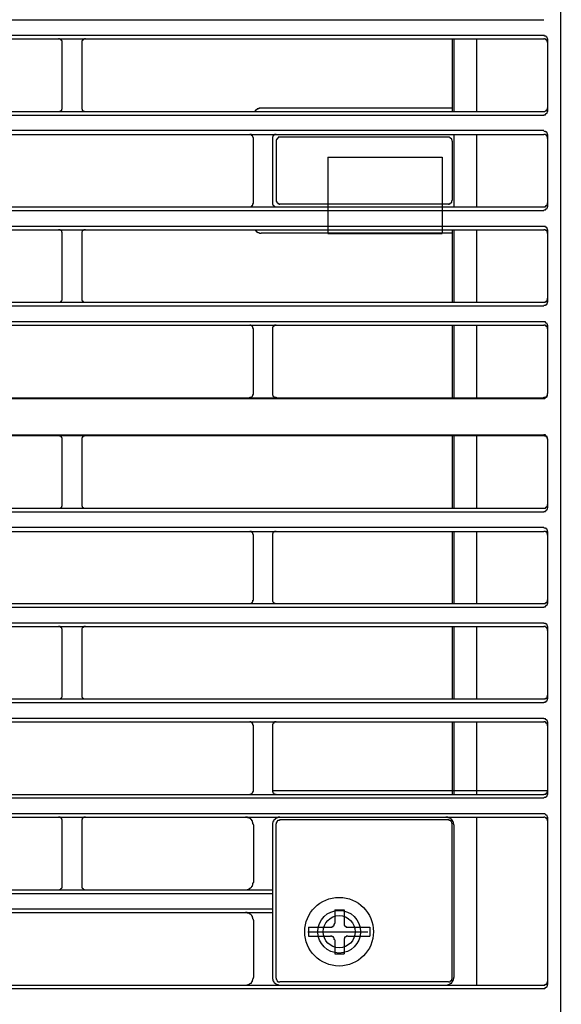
# Model space of a CAD drawing. Header units: millimetres. Extents: x 39871 to 53385, y 51832 to 57813.
# Tile 25 of 88: x 48640 to 48669, y 52397 to 52449. Entities that reach past the tile are written whole.
import ezdxf
from ezdxf import colors
from ezdxf.entities.mleader import LeaderData, LeaderLine
from ezdxf.math import Vec2, Vec3

# ---------------------------------------------------------------- set-up
doc = ezdxf.new("R2010")
doc.units = ezdxf.units.MM
doc.layers.add('AQUAREA', color=7, linetype='Continuous')
doc.layers.add('IS_KAN_OPIS', color=7, linetype='Continuous', lineweight=30)
doc.styles.add('ARIAL', font='ARIALN.TTF')

# ---------------------------------------------------------------- blocks, each defined once
blk = doc.blocks.new('SPLIT')
at = {"layer": 'AQUAREA'}
for points in [[(24879.86, -989.12), (24879.86, -1542.75)], [(24308.59, -1405.34), (24877.69, -1405.34)], [(24308.59, -1407.3), (24877.69, -1407.3)], [(24308.59, -1407.79), (24877.69, -1407.79)], [(24815.11, -1408.28), (24815.11, -1408.28), (24815.11, -1408.21), (24815.11, -1408.14), (24815.11, -1408.07), (24815.04, -1408.07), (24815.04, -1408), (24814.97, -1408), (24814.97, -1407.93), (24814.9, -1407.93), (24814.9, -1407.86), (24814.83, -1407.86), (24814.76, -1407.86), (24814.76, -1407.79), (24814.69, -1407.79), (24814.62, -1407.79)], [(24815.11, -1416.75), (24815.11, -1408.28)], [(24818.12, -1407.79), (24818.12, -1407.79), (24818.05, -1407.79), (24817.98, -1407.79), (24817.98, -1407.86), (24817.91, -1407.86), (24817.84, -1407.86), (24817.84, -1407.93), (24817.77, -1407.93), (24817.77, -1408), (24817.7, -1408), (24817.7, -1408.07), (24817.63, -1408.07), (24817.63, -1408.14), (24817.63, -1408.21), (24817.63, -1408.28)], [(24817.63, -1408.28), (24817.63, -1416.75)], [(24865.79, -1407.79), (24865.79, -1417.24)], [(24866, -1407.79), (24866, -1417.24)], [(24868.94, -1407.79), (24868.94, -1417.24)], [(24878.18, -1407.86), (24878.18, -1407.86), (24878.18, -1407.79), (24878.18, -1407.72), (24878.11, -1407.72), (24878.11, -1407.65), (24878.11, -1407.58), (24878.04, -1407.58), (24878.04, -1407.51), (24877.97, -1407.51), (24877.97, -1407.44), (24877.9, -1407.44), (24877.83, -1407.44), (24877.76, -1407.44), (24877.76, -1407.37), (24877.69, -1407.37)], [(24878.18, -1408.28), (24878.18, -1408.28), (24878.18, -1408.21), (24878.18, -1408.14), (24878.11, -1408.14), (24878.11, -1408.07), (24878.11, -1408), (24878.04, -1408), (24878.04, -1407.93), (24877.97, -1407.93), (24877.97, -1407.86), (24877.9, -1407.86), (24877.83, -1407.86), (24877.76, -1407.86), (24877.76, -1407.79), (24877.69, -1407.79)], [(24878.18, -1407.79), (24878.18, -1417.24)], [(24878.18, -1407.86), (24878.18, -1417.17)], [(24308.59, -1417.24), (24877.69, -1417.24)], [(24814.62, -1417.24), (24814.62, -1417.24), (24814.69, -1417.24), (24814.76, -1417.24), (24814.83, -1417.24), (24814.83, -1417.17), (24814.9, -1417.17), (24814.97, -1417.1), (24815.04, -1417.1), (24815.04, -1417.03), (24815.04, -1416.96), (24815.11, -1416.96), (24815.11, -1416.89), (24815.11, -1416.82), (24815.11, -1416.75)], [(24817.63, -1416.75), (24817.63, -1416.75), (24817.63, -1416.82), (24817.63, -1416.89), (24817.63, -1416.96), (24817.7, -1416.96), (24817.7, -1417.03), (24817.7, -1417.1), (24817.77, -1417.1), (24817.77, -1417.17), (24817.84, -1417.17), (24817.91, -1417.17), (24817.91, -1417.24), (24817.98, -1417.24), (24818.05, -1417.24), (24818.12, -1417.24)], [(24840.94, -1416.82), (24840.94, -1416.82), (24840.87, -1416.82), (24840.8, -1416.82), (24840.73, -1416.82), (24840.66, -1416.82), (24840.66, -1416.89), (24840.59, -1416.89), (24840.52, -1416.89), (24840.45, -1416.89), (24840.45, -1416.96), (24840.38, -1416.96), (24840.38, -1417.03), (24840.31, -1417.03), (24840.24, -1417.03), (24840.24, -1417.1), (24840.17, -1417.1), (24840.17, -1417.17), (24840.1, -1417.24)], [(24865.79, -1416.82), (24840.94, -1416.82)], [(24877.69, -1417.24), (24877.69, -1417.24), (24877.76, -1417.24), (24877.83, -1417.24), (24877.9, -1417.17), (24877.97, -1417.17), (24877.97, -1417.1), (24878.04, -1417.1), (24878.04, -1417.03), (24878.11, -1417.03), (24878.11, -1416.96), (24878.18, -1416.89), (24878.18, -1416.82), (24878.18, -1416.75)], [(24877.69, -1417.66), (24877.69, -1417.66), (24877.76, -1417.66), (24877.83, -1417.66), (24877.9, -1417.66), (24877.9, -1417.59), (24877.97, -1417.59), (24877.97, -1417.52), (24878.04, -1417.52), (24878.04, -1417.45), (24878.11, -1417.45), (24878.11, -1417.38), (24878.18, -1417.31), (24878.18, -1417.24), (24878.18, -1417.17)], [(24308.59, -1417.73), (24877.69, -1417.73)], [(24308.59, -1419.69), (24877.69, -1419.69)], [(24878.18, -1420.32), (24878.18, -1420.25), (24878.18, -1420.18), (24878.18, -1420.11), (24878.11, -1420.11), (24878.11, -1420.04), (24878.11, -1419.97), (24878.04, -1419.97), (24878.04, -1419.9), (24877.97, -1419.9), (24877.9, -1419.83), (24877.83, -1419.83), (24877.76, -1419.83), (24877.69, -1419.83)], [(24308.59, -1420.25), (24877.69, -1420.25)], [(24839.96, -1420.74), (24839.96, -1420.67), (24839.89, -1420.6), (24839.89, -1420.53), (24839.89, -1420.46), (24839.82, -1420.46), (24839.82, -1420.39), (24839.75, -1420.39), (24839.75, -1420.32), (24839.68, -1420.32), (24839.68, -1420.25), (24839.61, -1420.25), (24839.54, -1420.25), (24839.47, -1420.25)], [(24839.96, -1429.14), (24839.96, -1420.74)], [(24842.9, -1420.25), (24842.9, -1420.25), (24842.83, -1420.25), (24842.76, -1420.25), (24842.69, -1420.25), (24842.62, -1420.32), (24842.55, -1420.32), (24842.55, -1420.39), (24842.48, -1420.39), (24842.48, -1420.46), (24842.48, -1420.53), (24842.41, -1420.53), (24842.41, -1420.6), (24842.41, -1420.67), (24842.41, -1420.74)], [(24842.41, -1420.74), (24842.41, -1429.14)], [(24843.39, -1420.6), (24843.39, -1420.6), (24843.32, -1420.6), (24843.25, -1420.6), (24843.18, -1420.6), (24843.18, -1420.67), (24843.11, -1420.67), (24843.11, -1420.74), (24843.04, -1420.74), (24843.04, -1420.81), (24842.97, -1420.81), (24842.97, -1420.88), (24842.97, -1420.95), (24842.9, -1420.95), (24842.9, -1421.02), (24842.9, -1421.09)], [(24842.9, -1421.09), (24842.9, -1428.79)], [(24865.3, -1420.6), (24843.39, -1420.6)], [(24865.79, -1421.09), (24865.79, -1421.09), (24865.79, -1421.02), (24865.79, -1420.95), (24865.72, -1420.95), (24865.72, -1420.88), (24865.72, -1420.81), (24865.65, -1420.81), (24865.65, -1420.74), (24865.58, -1420.74), (24865.58, -1420.67), (24865.51, -1420.67), (24865.44, -1420.6), (24865.37, -1420.6), (24865.3, -1420.6)], [(24865.79, -1421.09), (24865.79, -1428.79)], [(24866, -1420.25), (24866, -1429.63)], [(24868.94, -1420.25), (24868.94, -1429.63)], [(24878.18, -1420.74), (24878.18, -1420.67), (24878.18, -1420.6), (24878.18, -1420.53), (24878.11, -1420.53), (24878.11, -1420.46), (24878.11, -1420.39), (24878.04, -1420.39), (24878.04, -1420.32), (24877.97, -1420.32), (24877.9, -1420.25), (24877.83, -1420.25), (24877.76, -1420.25), (24877.69, -1420.25)], [(24878.18, -1420.25), (24878.18, -1429.63)], [(24878.18, -1420.32), (24878.18, -1429.56)], [(24849.62, -1423.19), (24864.46, -1423.19)], [(24849.62, -1423.19), (24849.62, -1433.13)], [(24864.46, -1423.19), (24864.46, -1433.13)], [(24842.9, -1428.79), (24842.9, -1428.79), (24842.9, -1428.86), (24842.9, -1428.93), (24842.97, -1428.93), (24842.97, -1429), (24842.97, -1429.07), (24843.04, -1429.07), (24843.04, -1429.14), (24843.11, -1429.14), (24843.11, -1429.21), (24843.18, -1429.21), (24843.25, -1429.21), (24843.25, -1429.28), (24843.32, -1429.28), (24843.39, -1429.28)], [(24865.3, -1429.28), (24865.3, -1429.28), (24865.37, -1429.28), (24865.44, -1429.28), (24865.44, -1429.21), (24865.51, -1429.21), (24865.58, -1429.21), (24865.58, -1429.14), (24865.65, -1429.14), (24865.65, -1429.07), (24865.72, -1429.07), (24865.72, -1429), (24865.72, -1428.93), (24865.72, -1428.86), (24865.79, -1428.86), (24865.79, -1428.79)], [(24308.59, -1429.63), (24877.69, -1429.63)], [(24839.47, -1429.63), (24839.47, -1429.63), (24839.54, -1429.63), (24839.61, -1429.63), (24839.68, -1429.63), (24839.68, -1429.56), (24839.75, -1429.56), (24839.75, -1429.49), (24839.82, -1429.49), (24839.82, -1429.42), (24839.89, -1429.42), (24839.89, -1429.35), (24839.89, -1429.28), (24839.89, -1429.21), (24839.96, -1429.21), (24839.96, -1429.14)], [(24842.41, -1429.14), (24842.41, -1429.14), (24842.41, -1429.21), (24842.41, -1429.28), (24842.41, -1429.35), (24842.48, -1429.35), (24842.48, -1429.42), (24842.55, -1429.42), (24842.55, -1429.49), (24842.62, -1429.49), (24842.62, -1429.56), (24842.69, -1429.56), (24842.69, -1429.63), (24842.76, -1429.63), (24842.83, -1429.63), (24842.9, -1429.63)], [(24865.3, -1429.28), (24843.39, -1429.28)], [(24877.69, -1429.63), (24877.69, -1429.63), (24877.76, -1429.63), (24877.83, -1429.63), (24877.9, -1429.63), (24877.9, -1429.56), (24877.97, -1429.56), (24877.97, -1429.49), (24878.04, -1429.49), (24878.04, -1429.42), (24878.11, -1429.42), (24878.11, -1429.35), (24878.18, -1429.35), (24878.18, -1429.28), (24878.18, -1429.21), (24878.18, -1429.14)], [(24877.69, -1430.05), (24877.69, -1430.05), (24877.76, -1430.05), (24877.83, -1430.05), (24877.9, -1430.05), (24877.9, -1429.98), (24877.97, -1429.98), (24877.97, -1429.91), (24878.04, -1429.91), (24878.11, -1429.84), (24878.11, -1429.77), (24878.18, -1429.77), (24878.18, -1429.7), (24878.18, -1429.63), (24878.18, -1429.56)], [(24308.59, -1430.12), (24877.69, -1430.12)], [(24308.59, -1432.15), (24877.69, -1432.15)], [(24308.59, -1432.64), (24877.69, -1432.64)], [(24815.11, -1433.13), (24815.11, -1433.13), (24815.11, -1433.06), (24815.11, -1432.99), (24815.11, -1432.92), (24815.04, -1432.92), (24815.04, -1432.85), (24815.04, -1432.78), (24814.97, -1432.78), (24814.97, -1432.71), (24814.9, -1432.71), (24814.83, -1432.64), (24814.76, -1432.64), (24814.69, -1432.64), (24814.62, -1432.64)], [(24818.12, -1432.64), (24818.12, -1432.64), (24818.05, -1432.64), (24817.98, -1432.64), (24817.91, -1432.64), (24817.84, -1432.71), (24817.77, -1432.71), (24817.77, -1432.78), (24817.7, -1432.78), (24817.7, -1432.85), (24817.63, -1432.92), (24817.63, -1432.99), (24817.63, -1433.06), (24817.63, -1433.13)], [(24840.1, -1432.64), (24840.1, -1432.64), (24840.17, -1432.64), (24840.17, -1432.71), (24840.24, -1432.78), (24840.31, -1432.78), (24840.31, -1432.85), (24840.38, -1432.85), (24840.38, -1432.92), (24840.45, -1432.92), (24840.52, -1432.92), (24840.52, -1432.99), (24840.59, -1432.99), (24840.66, -1432.99), (24840.73, -1433.06), (24840.8, -1433.06), (24840.87, -1433.06), (24840.94, -1433.06)], [(24865.79, -1432.64), (24865.79, -1442.02)], [(24866, -1432.64), (24866, -1442.02)], [(24868.94, -1432.64), (24868.94, -1442.02)], [(24878.18, -1432.71), (24878.18, -1432.71), (24878.18, -1432.64), (24878.18, -1432.57), (24878.18, -1432.5), (24878.11, -1432.5), (24878.11, -1432.43), (24878.11, -1432.36), (24878.04, -1432.36), (24878.04, -1432.29), (24877.97, -1432.29), (24877.9, -1432.29), (24877.9, -1432.22), (24877.83, -1432.22), (24877.76, -1432.22), (24877.69, -1432.22)], [(24878.18, -1433.13), (24878.18, -1433.13), (24878.18, -1433.06), (24878.18, -1432.99), (24878.18, -1432.92), (24878.11, -1432.92), (24878.11, -1432.85), (24878.11, -1432.78), (24878.04, -1432.78), (24878.04, -1432.71), (24877.97, -1432.71), (24877.9, -1432.71), (24877.9, -1432.64), (24877.83, -1432.64), (24877.76, -1432.64), (24877.69, -1432.64)], [(24878.18, -1432.64), (24878.18, -1442.02)], [(24815.11, -1441.53), (24815.11, -1433.13)], [(24817.63, -1433.13), (24817.63, -1441.53)], [(24865.79, -1433.06), (24840.94, -1433.06)], [(24849.62, -1433.13), (24864.46, -1433.13)], [(24878.18, -1432.71), (24878.18, -1441.95)], [(24814.62, -1442.02), (24814.62, -1442.02), (24814.69, -1442.02), (24814.76, -1442.02), (24814.83, -1442.02), (24814.9, -1441.95), (24814.97, -1441.95), (24814.97, -1441.88), (24815.04, -1441.88), (24815.04, -1441.81), (24815.11, -1441.74), (24815.11, -1441.67), (24815.11, -1441.6), (24815.11, -1441.53)], [(24817.63, -1441.53), (24817.63, -1441.53), (24817.63, -1441.6), (24817.63, -1441.67), (24817.63, -1441.74), (24817.63, -1441.81), (24817.7, -1441.81), (24817.7, -1441.88), (24817.77, -1441.88), (24817.77, -1441.95), (24817.84, -1441.95), (24817.91, -1442.02), (24817.98, -1442.02), (24818.05, -1442.02), (24818.12, -1442.02)], [(24877.69, -1442.02), (24877.69, -1442.02), (24877.76, -1442.02), (24877.83, -1442.02), (24877.9, -1442.02), (24877.9, -1441.95), (24877.97, -1441.95), (24878.04, -1441.95), (24878.04, -1441.88), (24878.11, -1441.88), (24878.11, -1441.81), (24878.11, -1441.74), (24878.18, -1441.74), (24878.18, -1441.67), (24878.18, -1441.6), (24878.18, -1441.53)], [(24308.59, -1442.02), (24877.69, -1442.02)], [(24308.59, -1442.51), (24877.69, -1442.51)], [(24877.69, -1442.44), (24877.69, -1442.44), (24877.76, -1442.44), (24877.83, -1442.44), (24877.9, -1442.44), (24877.9, -1442.37), (24877.97, -1442.37), (24878.04, -1442.37), (24878.04, -1442.3), (24878.11, -1442.3), (24878.11, -1442.23), (24878.11, -1442.16), (24878.18, -1442.16), (24878.18, -1442.09), (24878.18, -1442.02), (24878.18, -1441.95)], [(24308.59, -1444.54), (24877.69, -1444.54)], [(24308.59, -1445.03), (24877.69, -1445.03)], [(24839.96, -1445.52), (24839.96, -1445.52), (24839.96, -1445.45), (24839.89, -1445.45), (24839.89, -1445.38), (24839.89, -1445.31), (24839.89, -1445.24), (24839.82, -1445.24), (24839.82, -1445.17), (24839.75, -1445.17), (24839.75, -1445.1), (24839.68, -1445.1), (24839.61, -1445.03), (24839.54, -1445.03), (24839.47, -1445.03)], [(24842.9, -1445.03), (24842.9, -1445.03), (24842.83, -1445.03), (24842.76, -1445.03), (24842.69, -1445.03), (24842.69, -1445.1), (24842.62, -1445.1), (24842.62, -1445.17), (24842.55, -1445.17), (24842.55, -1445.24), (24842.48, -1445.24), (24842.48, -1445.31), (24842.41, -1445.31), (24842.41, -1445.38), (24842.41, -1445.45), (24842.41, -1445.52)], [(24865.79, -1445.03), (24865.79, -1454.48)], [(24866, -1445.03), (24866, -1454.48)], [(24868.94, -1445.03), (24868.94, -1454.48)], [(24878.18, -1445.1), (24878.18, -1445.1), (24878.18, -1445.03), (24878.18, -1444.96), (24878.18, -1444.89), (24878.11, -1444.89), (24878.11, -1444.82), (24878.04, -1444.82), (24878.04, -1444.75), (24877.97, -1444.75), (24877.97, -1444.68), (24877.9, -1444.68), (24877.9, -1444.61), (24877.83, -1444.61), (24877.76, -1444.61), (24877.69, -1444.61)], [(24878.18, -1445.52), (24878.18, -1445.52), (24878.18, -1445.45), (24878.18, -1445.38), (24878.18, -1445.31), (24878.11, -1445.31), (24878.11, -1445.24), (24878.04, -1445.24), (24878.04, -1445.17), (24877.97, -1445.17), (24877.97, -1445.1), (24877.9, -1445.1), (24877.9, -1445.03), (24877.83, -1445.03), (24877.76, -1445.03), (24877.69, -1445.03)], [(24878.18, -1445.03), (24878.18, -1453.92)], [(24839.96, -1453.92), (24839.96, -1445.52)], [(24842.41, -1445.52), (24842.41, -1453.92)], [(24839.47, -1454.48), (24839.47, -1454.48), (24839.47, -1454.41), (24839.54, -1454.41), (24839.61, -1454.41), (24839.68, -1454.41), (24839.68, -1454.34), (24839.75, -1454.34), (24839.82, -1454.27), (24839.82, -1454.2), (24839.89, -1454.2), (24839.89, -1454.13), (24839.89, -1454.06), (24839.96, -1454.06), (24839.96, -1453.99), (24839.96, -1453.92)], [(24842.41, -1453.92), (24842.41, -1453.99), (24842.41, -1454.06), (24842.41, -1454.13), (24842.48, -1454.13), (24842.48, -1454.2), (24842.48, -1454.27), (24842.55, -1454.27), (24842.55, -1454.34), (24842.62, -1454.34), (24842.62, -1454.41), (24842.69, -1454.41), (24842.76, -1454.41), (24842.83, -1454.41), (24842.9, -1454.41), (24842.9, -1454.48)], [(24877.69, -1454.48), (24877.69, -1454.48), (24877.69, -1454.41), (24877.76, -1454.41), (24877.83, -1454.41), (24877.9, -1454.41), (24877.97, -1454.41), (24877.97, -1454.34), (24878.04, -1454.34), (24878.04, -1454.27), (24878.11, -1454.27), (24878.11, -1454.2), (24878.11, -1454.13), (24878.18, -1454.13), (24878.18, -1454.06), (24878.18, -1453.99), (24878.18, -1453.92)], [(24877.69, -1454.55), (24877.69, -1454.55), (24877.76, -1454.55), (24877.83, -1454.55), (24877.83, -1454.48), (24877.9, -1454.48), (24877.97, -1454.48), (24877.97, -1454.41), (24878.04, -1454.41), (24878.04, -1454.34), (24878.11, -1454.34), (24878.11, -1454.27), (24878.11, -1454.2), (24878.18, -1454.2), (24878.18, -1454.13), (24878.18, -1454.06)], [(24308.59, -1454.48), (24877.69, -1454.48)], [(24308.59, -1454.55), (24877.69, -1454.55)], [(24308.59, -1459.31), (24877.69, -1459.31)], [(24308.59, -1459.38), (24877.69, -1459.38)], [(24815.11, -1459.87), (24815.11, -1459.87), (24815.11, -1459.8), (24815.11, -1459.73), (24815.11, -1459.66), (24815.04, -1459.66), (24815.04, -1459.59), (24814.97, -1459.59), (24814.97, -1459.52), (24814.9, -1459.52), (24814.9, -1459.45), (24814.83, -1459.45), (24814.76, -1459.45), (24814.69, -1459.38), (24814.62, -1459.38)], [(24818.12, -1459.38), (24818.12, -1459.38), (24818.05, -1459.38), (24817.98, -1459.45), (24817.91, -1459.45), (24817.84, -1459.45), (24817.84, -1459.52), (24817.77, -1459.52), (24817.77, -1459.59), (24817.7, -1459.59), (24817.7, -1459.66), (24817.63, -1459.66), (24817.63, -1459.73), (24817.63, -1459.8), (24817.63, -1459.87)], [(24865.79, -1459.38), (24865.79, -1468.83)], [(24866, -1459.38), (24866, -1468.83)], [(24868.94, -1459.38), (24868.94, -1468.83)], [(24878.18, -1459.8), (24878.18, -1459.8), (24878.18, -1459.73), (24878.18, -1459.66), (24878.11, -1459.59), (24878.11, -1459.52), (24878.04, -1459.52), (24878.04, -1459.45), (24877.97, -1459.45), (24877.97, -1459.38), (24877.9, -1459.38), (24877.9, -1459.31), (24877.83, -1459.31), (24877.76, -1459.31), (24877.69, -1459.31)], [(24878.18, -1459.87), (24878.18, -1459.87), (24878.18, -1459.8), (24878.18, -1459.73), (24878.11, -1459.73), (24878.11, -1459.66), (24878.11, -1459.59), (24878.04, -1459.59), (24878.04, -1459.52), (24877.97, -1459.52), (24877.97, -1459.45), (24877.9, -1459.45), (24877.83, -1459.45), (24877.76, -1459.45), (24877.76, -1459.38), (24877.69, -1459.38)], [(24815.11, -1468.34), (24815.11, -1459.87)], [(24817.63, -1459.87), (24817.63, -1468.34)], [(24878.18, -1459.8), (24878.18, -1468.76)], [(24814.62, -1468.83), (24814.62, -1468.83), (24814.69, -1468.83), (24814.76, -1468.83), (24814.83, -1468.83), (24814.83, -1468.76), (24814.9, -1468.76), (24814.97, -1468.69), (24815.04, -1468.69), (24815.04, -1468.62), (24815.04, -1468.55), (24815.11, -1468.55), (24815.11, -1468.48), (24815.11, -1468.41), (24815.11, -1468.34)], [(24817.63, -1468.34), (24817.63, -1468.34), (24817.63, -1468.41), (24817.63, -1468.48), (24817.63, -1468.55), (24817.7, -1468.55), (24817.7, -1468.62), (24817.7, -1468.69), (24817.77, -1468.69), (24817.77, -1468.76), (24817.84, -1468.76), (24817.91, -1468.76), (24817.91, -1468.83), (24817.98, -1468.83), (24818.05, -1468.83), (24818.12, -1468.83)], [(24877.69, -1468.83), (24877.69, -1468.83), (24877.76, -1468.83), (24877.83, -1468.83), (24877.9, -1468.83), (24877.9, -1468.76), (24877.97, -1468.76), (24877.97, -1468.69), (24878.04, -1468.69), (24878.04, -1468.62), (24878.11, -1468.62), (24878.11, -1468.55), (24878.18, -1468.48), (24878.18, -1468.41), (24878.18, -1468.34)], [(24308.59, -1468.83), (24877.69, -1468.83)], [(24308.59, -1469.32), (24877.69, -1469.32)], [(24877.69, -1469.25), (24877.69, -1469.25), (24877.76, -1469.25), (24877.83, -1469.25), (24877.9, -1469.25), (24877.9, -1469.18), (24877.97, -1469.18), (24877.97, -1469.11), (24878.04, -1469.11), (24878.04, -1469.04), (24878.11, -1469.04), (24878.11, -1468.97), (24878.18, -1468.9), (24878.18, -1468.83), (24878.18, -1468.76)], [(24308.59, -1471.28), (24877.69, -1471.28)], [(24308.59, -1471.84), (24877.69, -1471.84)], [(24839.96, -1472.33), (24839.96, -1472.26), (24839.89, -1472.19), (24839.89, -1472.12), (24839.89, -1472.05), (24839.82, -1472.05), (24839.82, -1471.98), (24839.75, -1471.98), (24839.75, -1471.91), (24839.68, -1471.91), (24839.68, -1471.84), (24839.61, -1471.84), (24839.54, -1471.84), (24839.47, -1471.84)], [(24839.96, -1480.73), (24839.96, -1472.33)], [(24842.9, -1471.84), (24842.9, -1471.84), (24842.83, -1471.84), (24842.76, -1471.84), (24842.69, -1471.84), (24842.62, -1471.91), (24842.55, -1471.91), (24842.55, -1471.98), (24842.48, -1471.98), (24842.48, -1472.05), (24842.48, -1472.12), (24842.41, -1472.12), (24842.41, -1472.19), (24842.41, -1472.26), (24842.41, -1472.33)], [(24842.41, -1472.33), (24842.41, -1480.73)], [(24865.79, -1471.84), (24865.79, -1481.22)], [(24866, -1471.84), (24866, -1481.22)], [(24868.94, -1471.84), (24868.94, -1481.22)], [(24878.18, -1471.91), (24878.18, -1471.84), (24878.18, -1471.77), (24878.18, -1471.7), (24878.11, -1471.7), (24878.11, -1471.63), (24878.11, -1471.56), (24878.04, -1471.56), (24878.04, -1471.49), (24877.97, -1471.49), (24877.9, -1471.42), (24877.83, -1471.42), (24877.76, -1471.42), (24877.69, -1471.42)], [(24878.18, -1472.33), (24878.18, -1472.26), (24878.18, -1472.19), (24878.18, -1472.12), (24878.11, -1472.12), (24878.11, -1472.05), (24878.11, -1471.98), (24878.04, -1471.98), (24878.04, -1471.91), (24877.97, -1471.91), (24877.9, -1471.84), (24877.83, -1471.84), (24877.76, -1471.84), (24877.69, -1471.84)], [(24878.18, -1471.84), (24878.18, -1481.22)], [(24878.18, -1471.91), (24878.18, -1481.15)], [(24308.59, -1481.22), (24877.69, -1481.22)], [(24839.47, -1481.22), (24839.47, -1481.22), (24839.54, -1481.22), (24839.61, -1481.22), (24839.68, -1481.22), (24839.68, -1481.15), (24839.75, -1481.15), (24839.75, -1481.08), (24839.82, -1481.08), (24839.82, -1481.01), (24839.89, -1481.01), (24839.89, -1480.94), (24839.89, -1480.87), (24839.89, -1480.8), (24839.96, -1480.8), (24839.96, -1480.73)], [(24842.41, -1480.73), (24842.41, -1480.73), (24842.41, -1480.8), (24842.41, -1480.87), (24842.41, -1480.94), (24842.48, -1480.94), (24842.48, -1481.01), (24842.55, -1481.08), (24842.62, -1481.08), (24842.62, -1481.15), (24842.69, -1481.15), (24842.69, -1481.22), (24842.76, -1481.22), (24842.83, -1481.22), (24842.9, -1481.22)], [(24877.69, -1481.22), (24877.69, -1481.22), (24877.76, -1481.22), (24877.83, -1481.22), (24877.9, -1481.22), (24877.9, -1481.15), (24877.97, -1481.15), (24877.97, -1481.08), (24878.04, -1481.08), (24878.11, -1481.01), (24878.11, -1480.94), (24878.18, -1480.94), (24878.18, -1480.87), (24878.18, -1480.8), (24878.18, -1480.73)], [(24877.69, -1481.64), (24877.69, -1481.64), (24877.76, -1481.64), (24877.83, -1481.64), (24877.9, -1481.64), (24877.9, -1481.57), (24877.97, -1481.57), (24877.97, -1481.5), (24878.04, -1481.5), (24878.11, -1481.43), (24878.11, -1481.36), (24878.18, -1481.36), (24878.18, -1481.29), (24878.18, -1481.22), (24878.18, -1481.15)], [(24308.59, -1481.71), (24877.69, -1481.71)], [(24308.59, -1483.74), (24877.69, -1483.74)], [(24878.18, -1484.3), (24878.18, -1484.3), (24878.18, -1484.23), (24878.18, -1484.16), (24878.18, -1484.09), (24878.11, -1484.09), (24878.11, -1484.02), (24878.11, -1483.95), (24878.04, -1483.95), (24878.04, -1483.88), (24877.97, -1483.88), (24877.9, -1483.88), (24877.9, -1483.81), (24877.83, -1483.81), (24877.76, -1483.81), (24877.69, -1483.81)], [(24308.59, -1484.23), (24877.69, -1484.23)], [(24815.11, -1484.72), (24815.11, -1484.72), (24815.11, -1484.65), (24815.11, -1484.58), (24815.11, -1484.51), (24815.04, -1484.51), (24815.04, -1484.44), (24815.04, -1484.37), (24814.97, -1484.37), (24814.97, -1484.3), (24814.9, -1484.3), (24814.83, -1484.3), (24814.83, -1484.23), (24814.76, -1484.23), (24814.69, -1484.23), (24814.62, -1484.23)], [(24815.11, -1493.12), (24815.11, -1484.72)], [(24818.12, -1484.23), (24818.12, -1484.23), (24818.05, -1484.23), (24817.98, -1484.23), (24817.91, -1484.23), (24817.91, -1484.3), (24817.84, -1484.3), (24817.77, -1484.3), (24817.77, -1484.37), (24817.7, -1484.37), (24817.7, -1484.44), (24817.63, -1484.51), (24817.63, -1484.58), (24817.63, -1484.65), (24817.63, -1484.72)], [(24817.63, -1484.72), (24817.63, -1493.12)], [(24865.79, -1484.23), (24865.79, -1493.61)], [(24866, -1484.23), (24866, -1493.61)], [(24868.94, -1484.23), (24868.94, -1493.61)], [(24878.18, -1484.72), (24878.18, -1484.72), (24878.18, -1484.65), (24878.18, -1484.58), (24878.18, -1484.51), (24878.11, -1484.51), (24878.11, -1484.44), (24878.11, -1484.37), (24878.04, -1484.37), (24877.97, -1484.3), (24877.9, -1484.3), (24877.9, -1484.23), (24877.83, -1484.23), (24877.76, -1484.23), (24877.69, -1484.23)], [(24878.18, -1484.23), (24878.18, -1493.61)], [(24878.18, -1484.3), (24878.18, -1493.54)], [(24308.59, -1493.61), (24877.69, -1493.61)], [(24308.59, -1494.1), (24877.69, -1494.1)], [(24814.62, -1493.61), (24814.62, -1493.61), (24814.69, -1493.61), (24814.76, -1493.61), (24814.83, -1493.61), (24814.9, -1493.54), (24814.97, -1493.54), (24814.97, -1493.47), (24815.04, -1493.47), (24815.04, -1493.4), (24815.11, -1493.33), (24815.11, -1493.26), (24815.11, -1493.19), (24815.11, -1493.12)], [(24817.63, -1493.12), (24817.63, -1493.12), (24817.63, -1493.19), (24817.63, -1493.26), (24817.63, -1493.33), (24817.63, -1493.4), (24817.7, -1493.4), (24817.7, -1493.47), (24817.77, -1493.47), (24817.77, -1493.54), (24817.84, -1493.54), (24817.91, -1493.61), (24817.98, -1493.61), (24818.05, -1493.61), (24818.12, -1493.61)], [(24877.69, -1493.61), (24877.69, -1493.61), (24877.76, -1493.61), (24877.83, -1493.61), (24877.9, -1493.61), (24877.9, -1493.54), (24877.97, -1493.54), (24878.04, -1493.54), (24878.04, -1493.47), (24878.11, -1493.47), (24878.11, -1493.4), (24878.11, -1493.33), (24878.18, -1493.33), (24878.18, -1493.26), (24878.18, -1493.19), (24878.18, -1493.12)], [(24877.69, -1494.03), (24877.69, -1494.03), (24877.76, -1494.03), (24877.83, -1494.03), (24877.9, -1494.03), (24877.9, -1493.96), (24877.97, -1493.96), (24878.04, -1493.96), (24878.04, -1493.89), (24878.11, -1493.89), (24878.11, -1493.82), (24878.11, -1493.75), (24878.18, -1493.75), (24878.18, -1493.68), (24878.18, -1493.61), (24878.18, -1493.54)], [(24308.59, -1496.13), (24877.69, -1496.13)], [(24308.59, -1496.62), (24877.69, -1496.62)], [(24839.96, -1497.11), (24839.96, -1497.11), (24839.96, -1497.04), (24839.89, -1497.04), (24839.89, -1496.97), (24839.89, -1496.9), (24839.89, -1496.83), (24839.82, -1496.83), (24839.82, -1496.76), (24839.75, -1496.76), (24839.75, -1496.69), (24839.68, -1496.69), (24839.61, -1496.62), (24839.54, -1496.62), (24839.47, -1496.62)], [(24842.9, -1496.62), (24842.9, -1496.62), (24842.83, -1496.62), (24842.76, -1496.62), (24842.69, -1496.62), (24842.69, -1496.69), (24842.62, -1496.69), (24842.62, -1496.76), (24842.55, -1496.76), (24842.55, -1496.83), (24842.48, -1496.83), (24842.48, -1496.9), (24842.41, -1496.9), (24842.41, -1496.97), (24842.41, -1497.04), (24842.41, -1497.11)], [(24865.79, -1496.62), (24865.79, -1506.07)], [(24866, -1496.62), (24866, -1506.07)], [(24868.94, -1496.62), (24868.94, -1506.07)], [(24878.18, -1496.69), (24878.18, -1496.69), (24878.18, -1496.62), (24878.18, -1496.55), (24878.18, -1496.48), (24878.11, -1496.48), (24878.11, -1496.41), (24878.04, -1496.41), (24878.04, -1496.34), (24877.97, -1496.34), (24877.97, -1496.27), (24877.9, -1496.27), (24877.9, -1496.2), (24877.83, -1496.2), (24877.76, -1496.2), (24877.69, -1496.2)], [(24878.18, -1497.11), (24878.18, -1497.11), (24878.18, -1497.04), (24878.18, -1496.97), (24878.18, -1496.9), (24878.11, -1496.9), (24878.11, -1496.83), (24878.04, -1496.83), (24878.04, -1496.76), (24877.97, -1496.76), (24877.97, -1496.69), (24877.9, -1496.69), (24877.9, -1496.62), (24877.83, -1496.62), (24877.76, -1496.62), (24877.69, -1496.62)], [(24878.18, -1496.62), (24878.18, -1506.07)], [(24839.96, -1505.51), (24839.96, -1497.11)], [(24842.41, -1497.11), (24842.41, -1505.51)], [(24878.18, -1496.69), (24878.18, -1505.93)], [(24839.47, -1506.07), (24839.47, -1506.07), (24839.47, -1506), (24839.54, -1506), (24839.61, -1506), (24839.68, -1506), (24839.68, -1505.93), (24839.75, -1505.93), (24839.82, -1505.86), (24839.82, -1505.79), (24839.89, -1505.79), (24839.89, -1505.72), (24839.89, -1505.65), (24839.96, -1505.65), (24839.96, -1505.58), (24839.96, -1505.51)], [(24842.41, -1505.51), (24842.41, -1505.58), (24842.41, -1505.65), (24842.41, -1505.72), (24842.48, -1505.72), (24842.48, -1505.79), (24842.48, -1505.86), (24842.55, -1505.86), (24842.55, -1505.93), (24842.62, -1505.93), (24842.62, -1506), (24842.69, -1506), (24842.76, -1506), (24842.83, -1506), (24842.9, -1506), (24842.9, -1506.07)], [(24878.18, -1505.58), (24842.41, -1505.58)], [(24877.69, -1506.07), (24877.69, -1506.07), (24877.69, -1506), (24877.76, -1506), (24877.83, -1506), (24877.9, -1506), (24877.97, -1506), (24877.97, -1505.93), (24878.04, -1505.93), (24878.04, -1505.86), (24878.11, -1505.86), (24878.11, -1505.79), (24878.11, -1505.72), (24878.18, -1505.72), (24878.18, -1505.65), (24878.18, -1505.58), (24878.18, -1505.51)], [(24308.59, -1506.07), (24877.69, -1506.07)], [(24308.59, -1506.49), (24877.69, -1506.49)], [(24877.69, -1506.49), (24877.69, -1506.49), (24877.76, -1506.42), (24877.83, -1506.42), (24877.9, -1506.42), (24877.97, -1506.42), (24877.97, -1506.35), (24878.04, -1506.35), (24878.04, -1506.28), (24878.11, -1506.28), (24878.11, -1506.21), (24878.11, -1506.14), (24878.18, -1506.14), (24878.18, -1506.07), (24878.18, -1506), (24878.18, -1505.93)], [(24308.59, -1508.52), (24877.69, -1508.52)], [(24308.59, -1509.01), (24877.69, -1509.01)], [(24815.11, -1509.5), (24815.11, -1509.5), (24815.11, -1509.43), (24815.11, -1509.36), (24815.11, -1509.29), (24815.04, -1509.29), (24815.04, -1509.22), (24814.97, -1509.15), (24814.9, -1509.08), (24814.83, -1509.08), (24814.83, -1509.01), (24814.76, -1509.01), (24814.69, -1509.01), (24814.62, -1509.01)], [(24815.11, -1509.5), (24815.11, -1509.5), (24815.11, -1509.43), (24815.11, -1509.36), (24815.11, -1509.29), (24815.04, -1509.29), (24815.04, -1509.22), (24814.97, -1509.15), (24814.9, -1509.08), (24814.83, -1509.08), (24814.83, -1509.01), (24814.76, -1509.01), (24814.69, -1509.01), (24814.62, -1509.01)], [(24818.12, -1509.01), (24818.12, -1509.01), (24818.05, -1509.01), (24817.98, -1509.01), (24817.91, -1509.01), (24817.91, -1509.08), (24817.84, -1509.08), (24817.77, -1509.08), (24817.77, -1509.15), (24817.7, -1509.15), (24817.7, -1509.22), (24817.7, -1509.29), (24817.63, -1509.29), (24817.63, -1509.36), (24817.63, -1509.43), (24817.63, -1509.5)], [(24818.12, -1509.01), (24818.12, -1509.01), (24818.05, -1509.01), (24817.98, -1509.01), (24817.91, -1509.01), (24817.91, -1509.08), (24817.84, -1509.08), (24817.77, -1509.08), (24817.77, -1509.15), (24817.7, -1509.15), (24817.7, -1509.22), (24817.7, -1509.29), (24817.63, -1509.29), (24817.63, -1509.36), (24817.63, -1509.43), (24817.63, -1509.5)], [(24839.96, -1509.99), (24839.96, -1509.99), (24839.96, -1509.92), (24839.89, -1509.85), (24839.89, -1509.78), (24839.89, -1509.71), (24839.89, -1509.64), (24839.82, -1509.64), (24839.82, -1509.57), (24839.82, -1509.5), (24839.75, -1509.5), (24839.75, -1509.43), (24839.75, -1509.36), (24839.68, -1509.36), (24839.68, -1509.29), (24839.61, -1509.29), (24839.61, -1509.22), (24839.54, -1509.22), (24839.47, -1509.15), (24839.4, -1509.15), (24839.33, -1509.08), (24839.26, -1509.08), (24839.19, -1509.08), (24839.19, -1509.01), (24839.12, -1509.01), (24839.05, -1509.01), (24838.98, -1509.01), (24838.91, -1509.01)], [(24843.39, -1509.01), (24843.39, -1509.01), (24843.32, -1509.01), (24843.25, -1509.01), (24843.18, -1509.01), (24843.11, -1509.08), (24843.04, -1509.08), (24842.97, -1509.08), (24842.97, -1509.15), (24842.9, -1509.15), (24842.83, -1509.15), (24842.83, -1509.22), (24842.76, -1509.22), (24842.76, -1509.29), (24842.69, -1509.29), (24842.69, -1509.36), (24842.62, -1509.36), (24842.62, -1509.43), (24842.55, -1509.43), (24842.55, -1509.5), (24842.55, -1509.57), (24842.48, -1509.57), (24842.48, -1509.64), (24842.48, -1509.71), (24842.41, -1509.78), (24842.41, -1509.85), (24842.41, -1509.92), (24842.41, -1509.99)], [(24843.39, -1509.36), (24843.39, -1509.36), (24843.32, -1509.36), (24843.32, -1509.43), (24843.25, -1509.43), (24843.18, -1509.43), (24843.11, -1509.43), (24843.11, -1509.5), (24843.04, -1509.5), (24843.04, -1509.57), (24842.97, -1509.57), (24842.97, -1509.64), (24842.97, -1509.71), (24842.9, -1509.71), (24842.9, -1509.78), (24842.9, -1509.85)], [(24865.3, -1509.36), (24843.39, -1509.36)], [(24866, -1509.99), (24866, -1509.99), (24866, -1509.92), (24866, -1509.85), (24865.93, -1509.85), (24865.93, -1509.78), (24865.93, -1509.71), (24865.93, -1509.64), (24865.86, -1509.57), (24865.86, -1509.5), (24865.79, -1509.5), (24865.79, -1509.43), (24865.79, -1509.36), (24865.72, -1509.36), (24865.72, -1509.29), (24865.65, -1509.29), (24865.65, -1509.22), (24865.58, -1509.22), (24865.51, -1509.15), (24865.44, -1509.15), (24865.44, -1509.08), (24865.37, -1509.08), (24865.3, -1509.08), (24865.23, -1509.08), (24865.23, -1509.01), (24865.16, -1509.01), (24865.09, -1509.01), (24865.02, -1509.01), (24864.95, -1509.01)], [(24865.79, -1509.85), (24865.79, -1509.85), (24865.79, -1509.78), (24865.72, -1509.78), (24865.72, -1509.71), (24865.72, -1509.64), (24865.65, -1509.57), (24865.65, -1509.5), (24865.58, -1509.5), (24865.51, -1509.43), (24865.44, -1509.43), (24865.37, -1509.43), (24865.37, -1509.36), (24865.3, -1509.36)], [(24868.94, -1509.01), (24868.94, -1530.85)], [(24878.18, -1509.08), (24878.18, -1509.08), (24878.18, -1509.01), (24878.18, -1508.94), (24878.11, -1508.87), (24878.11, -1508.8), (24878.04, -1508.8), (24878.04, -1508.73), (24877.97, -1508.73), (24877.97, -1508.66), (24877.9, -1508.66), (24877.83, -1508.59), (24877.76, -1508.59), (24877.69, -1508.59)], [(24878.18, -1509.5), (24878.18, -1509.5), (24878.18, -1509.43), (24878.18, -1509.36), (24878.11, -1509.29), (24878.11, -1509.22), (24878.04, -1509.22), (24878.04, -1509.15), (24877.97, -1509.15), (24877.97, -1509.08), (24877.9, -1509.08), (24877.83, -1509.01), (24877.76, -1509.01), (24877.69, -1509.01)], [(24878.18, -1509.01), (24878.18, -1518.46)], [(24878.18, -1509.08), (24878.18, -1530.78)], [(24815.11, -1517.97), (24815.11, -1509.5)], [(24815.11, -1517.97), (24815.11, -1509.5)], [(24817.63, -1509.5), (24817.63, -1517.97)], [(24817.63, -1509.5), (24817.63, -1517.97)], [(24839.96, -1509.99), (24839.96, -1517.48)], [(24842.41, -1509.99), (24842.41, -1529.87)], [(24842.9, -1529.94), (24842.9, -1509.85)], [(24865.79, -1529.94), (24865.79, -1509.85)], [(24866, -1509.99), (24866, -1529.87)], [(24814.62, -1518.46), (24814.62, -1518.46), (24814.69, -1518.46), (24814.76, -1518.46), (24814.76, -1518.39), (24814.83, -1518.39), (24814.9, -1518.39), (24814.9, -1518.32), (24814.97, -1518.32), (24814.97, -1518.25), (24815.04, -1518.25), (24815.04, -1518.18), (24815.11, -1518.18), (24815.11, -1518.11), (24815.11, -1518.04), (24815.11, -1517.97)], [(24814.62, -1518.46), (24814.62, -1518.46), (24814.69, -1518.46), (24814.76, -1518.46), (24814.76, -1518.39), (24814.83, -1518.39), (24814.9, -1518.39), (24814.9, -1518.32), (24814.97, -1518.32), (24814.97, -1518.25), (24815.04, -1518.25), (24815.04, -1518.18), (24815.11, -1518.18), (24815.11, -1518.11), (24815.11, -1518.04), (24815.11, -1517.97)], [(24817.63, -1517.97), (24817.63, -1517.97), (24817.63, -1518.04), (24817.63, -1518.11), (24817.63, -1518.18), (24817.7, -1518.18), (24817.7, -1518.25), (24817.77, -1518.25), (24817.77, -1518.32), (24817.84, -1518.32), (24817.84, -1518.39), (24817.91, -1518.39), (24817.98, -1518.39), (24817.98, -1518.46), (24818.05, -1518.46), (24818.12, -1518.46)], [(24817.63, -1517.97), (24817.63, -1517.97), (24817.63, -1518.04), (24817.63, -1518.11), (24817.63, -1518.18), (24817.7, -1518.18), (24817.7, -1518.25), (24817.77, -1518.25), (24817.77, -1518.32), (24817.84, -1518.32), (24817.84, -1518.39), (24817.91, -1518.39), (24817.98, -1518.39), (24817.98, -1518.46), (24818.05, -1518.46), (24818.12, -1518.46)], [(24838.91, -1518.46), (24838.98, -1518.46), (24839.05, -1518.46), (24839.12, -1518.46), (24839.12, -1518.39), (24839.19, -1518.39), (24839.26, -1518.39), (24839.33, -1518.39), (24839.33, -1518.32), (24839.4, -1518.32), (24839.47, -1518.32), (24839.47, -1518.25), (24839.54, -1518.25), (24839.54, -1518.18), (24839.61, -1518.18), (24839.68, -1518.11), (24839.75, -1518.04), (24839.75, -1517.97), (24839.82, -1517.97), (24839.82, -1517.9), (24839.82, -1517.83), (24839.89, -1517.83), (24839.89, -1517.76), (24839.89, -1517.69), (24839.89, -1517.62), (24839.89, -1517.55), (24839.96, -1517.55), (24839.96, -1517.48)], [(24343.87, -1518.46), (24842.41, -1518.46)], [(24343.87, -1518.46), (24842.41, -1518.46)], [(24343.87, -1518.95), (24842.41, -1518.95)], [(24879.86, -1518.46), (24879.86, -1521.4)], [(24343.87, -1520.91), (24842.41, -1520.91)], [(24343.87, -1521.4), (24842.41, -1521.4)], [(24343.87, -1521.4), (24842.41, -1521.4)], [(24839.96, -1522.38), (24839.96, -1522.38), (24839.96, -1522.31), (24839.89, -1522.24), (24839.89, -1522.17), (24839.89, -1522.1), (24839.89, -1522.03), (24839.82, -1522.03), (24839.82, -1521.96), (24839.82, -1521.89), (24839.75, -1521.89), (24839.75, -1521.82), (24839.68, -1521.75), (24839.61, -1521.68), (24839.54, -1521.61), (24839.47, -1521.61), (24839.47, -1521.54), (24839.4, -1521.54), (24839.33, -1521.54), (24839.33, -1521.47), (24839.26, -1521.47), (24839.19, -1521.47), (24839.12, -1521.47), (24839.12, -1521.4), (24839.05, -1521.4), (24838.98, -1521.4), (24838.91, -1521.4)], [(24850.53, -1521.05), (24851.72, -1521.05)], [(24850.53, -1521.05), (24850.53, -1522.8)], [(24851.72, -1521.05), (24851.72, -1522.8)], [(24839.96, -1522.38), (24839.96, -1529.87)], [(24847.1, -1523.29), (24847.1, -1524.48)], [(24847.1, -1523.29), (24849.97, -1523.29)], [(24849.97, -1523.29), (24850.04, -1523.29), (24850.11, -1523.29), (24850.18, -1523.29), (24850.18, -1523.22), (24850.25, -1523.22), (24850.32, -1523.22), (24850.32, -1523.15), (24850.39, -1523.15), (24850.39, -1523.08), (24850.46, -1523.08), (24850.46, -1523.01), (24850.46, -1522.94), (24850.46, -1522.87), (24850.53, -1522.87), (24850.53, -1522.8)], [(24851.72, -1522.8), (24851.72, -1522.8), (24851.72, -1522.87), (24851.72, -1522.94), (24851.72, -1523.01), (24851.72, -1523.08), (24851.79, -1523.08), (24851.79, -1523.15), (24851.86, -1523.15), (24851.86, -1523.22), (24851.93, -1523.22), (24852, -1523.22), (24852, -1523.29), (24852.07, -1523.29), (24852.14, -1523.29), (24852.21, -1523.29)], [(24852.21, -1523.29), (24855.08, -1523.29)], [(24855.08, -1523.29), (24855.08, -1524.48)], [(24847.03, -1523.92), (24854.8, -1523.92)], [(24847.1, -1524.48), (24849.97, -1524.48)], [(24850.53, -1524.97), (24850.53, -1524.97), (24850.46, -1524.9), (24850.46, -1524.83), (24850.46, -1524.76), (24850.39, -1524.69), (24850.39, -1524.62), (24850.32, -1524.62), (24850.32, -1524.55), (24850.25, -1524.55), (24850.18, -1524.55), (24850.18, -1524.48), (24850.11, -1524.48), (24850.04, -1524.48), (24849.97, -1524.48)], [(24852.21, -1524.48), (24852.14, -1524.48), (24852.07, -1524.48), (24852, -1524.48), (24852, -1524.55), (24851.93, -1524.55), (24851.86, -1524.62), (24851.79, -1524.62), (24851.79, -1524.69), (24851.79, -1524.76), (24851.72, -1524.76), (24851.72, -1524.83), (24851.72, -1524.9), (24851.72, -1524.97)], [(24852.21, -1524.48), (24855.08, -1524.48)], [(24850.53, -1524.97), (24850.53, -1526.79)], [(24851.72, -1524.97), (24851.72, -1526.79)], [(24850.53, -1526.79), (24851.72, -1526.79)], [(24838.91, -1530.85), (24838.98, -1530.85), (24839.05, -1530.85), (24839.12, -1530.85), (24839.19, -1530.78), (24839.26, -1530.78), (24839.33, -1530.78), (24839.33, -1530.71), (24839.4, -1530.71), (24839.47, -1530.71), (24839.47, -1530.64), (24839.54, -1530.64), (24839.61, -1530.57), (24839.68, -1530.57), (24839.68, -1530.5), (24839.75, -1530.43), (24839.75, -1530.36), (24839.82, -1530.36), (24839.82, -1530.29), (24839.82, -1530.22), (24839.89, -1530.22), (24839.89, -1530.15), (24839.89, -1530.08), (24839.89, -1530.01), (24839.96, -1529.94), (24839.96, -1529.87)], [(24842.41, -1529.87), (24842.41, -1529.87), (24842.41, -1529.94), (24842.41, -1530.01), (24842.41, -1530.08), (24842.48, -1530.08), (24842.48, -1530.15), (24842.48, -1530.22), (24842.48, -1530.29), (24842.55, -1530.29), (24842.55, -1530.36), (24842.55, -1530.43), (24842.62, -1530.43), (24842.62, -1530.5), (24842.69, -1530.5), (24842.69, -1530.57), (24842.76, -1530.57), (24842.76, -1530.64), (24842.83, -1530.64), (24842.9, -1530.71), (24842.97, -1530.71), (24842.97, -1530.78), (24843.04, -1530.78), (24843.11, -1530.78), (24843.18, -1530.78), (24843.18, -1530.85), (24843.25, -1530.85), (24843.32, -1530.85), (24843.39, -1530.85)], [(24842.9, -1529.94), (24842.9, -1529.94), (24842.9, -1530.01), (24842.9, -1530.08), (24842.97, -1530.15), (24842.97, -1530.22), (24843.04, -1530.29), (24843.04, -1530.36), (24843.11, -1530.36), (24843.18, -1530.36), (24843.18, -1530.43), (24843.25, -1530.43), (24843.32, -1530.43), (24843.39, -1530.43)], [(24864.95, -1530.85), (24865.02, -1530.85), (24865.09, -1530.85), (24865.16, -1530.85), (24865.23, -1530.78), (24865.3, -1530.78), (24865.37, -1530.78), (24865.44, -1530.71), (24865.51, -1530.71), (24865.51, -1530.64), (24865.58, -1530.64), (24865.65, -1530.57), (24865.72, -1530.57), (24865.72, -1530.5), (24865.79, -1530.43), (24865.79, -1530.36), (24865.86, -1530.36), (24865.86, -1530.29), (24865.86, -1530.22), (24865.93, -1530.22), (24865.93, -1530.15), (24865.93, -1530.08), (24865.93, -1530.01), (24866, -1530.01), (24866, -1529.94), (24866, -1529.87)], [(24865.3, -1530.43), (24865.3, -1530.43), (24865.37, -1530.43), (24865.44, -1530.43), (24865.51, -1530.43), (24865.51, -1530.36), (24865.58, -1530.36), (24865.58, -1530.29), (24865.65, -1530.29), (24865.65, -1530.22), (24865.72, -1530.22), (24865.72, -1530.15), (24865.72, -1530.08), (24865.79, -1530.08), (24865.79, -1530.01), (24865.79, -1529.94)], [(24308.59, -1530.85), (24877.69, -1530.85)], [(24865.3, -1530.43), (24843.39, -1530.43)], [(24877.69, -1530.85), (24877.69, -1530.85), (24877.76, -1530.85), (24877.83, -1530.85), (24877.83, -1530.78), (24877.9, -1530.78), (24877.97, -1530.78), (24877.97, -1530.71), (24878.04, -1530.71), (24878.04, -1530.64), (24878.11, -1530.64), (24878.11, -1530.57), (24878.11, -1530.5), (24878.18, -1530.5), (24878.18, -1530.43), (24878.18, -1530.36)], [(24877.69, -1531.27), (24877.69, -1531.27), (24877.76, -1531.27), (24877.83, -1531.27), (24877.83, -1531.2), (24877.9, -1531.2), (24877.97, -1531.2), (24877.97, -1531.13), (24878.04, -1531.13), (24878.04, -1531.06), (24878.11, -1531.06), (24878.11, -1530.99), (24878.11, -1530.92), (24878.18, -1530.92), (24878.18, -1530.85), (24878.18, -1530.78)], [(24308.59, -1531.27), (24877.69, -1531.27)]]:
    blk.add_lwpolyline(points, dxfattribs=at)
for points in [[(24849.6, -1265.94), (24849.6, -1128.96), (24738.55, -1017.91), (24601.57, -1017.91), (24464.58, -1017.91), (24353.54, -1128.96), (24353.54, -1265.94), (24353.54, -1402.93), (24464.58, -1513.97), (24601.57, -1513.97), (24738.55, -1513.97), (24849.6, -1402.93), (24849.6, -1265.94)], [(24855.55, -1523.9), (24855.55, -1521.43), (24853.55, -1519.43), (24851.09, -1519.43), (24848.62, -1519.43), (24846.62, -1521.43), (24846.62, -1523.9), (24846.62, -1526.36), (24848.62, -1528.36), (24851.09, -1528.36), (24853.55, -1528.36), (24855.55, -1526.36), (24855.55, -1523.9)], [(24853.87, -1523.9), (24853.87, -1522.36), (24852.62, -1521.12), (24851.09, -1521.12), (24849.55, -1521.12), (24848.31, -1522.36), (24848.31, -1523.9), (24848.31, -1525.43), (24849.55, -1526.67), (24851.09, -1526.67), (24852.62, -1526.67), (24853.87, -1525.43), (24853.87, -1523.9)], [(24853.17, -1523.9), (24853.17, -1522.75), (24852.24, -1521.81), (24851.09, -1521.81), (24849.94, -1521.81), (24849, -1522.75), (24849, -1523.9), (24849, -1525.05), (24849.94, -1525.98), (24851.09, -1525.98), (24852.24, -1525.98), (24853.17, -1525.05), (24853.17, -1523.9)]]:
    blk.add_open_spline(points, degree=3, knots=[0, 0, 0, 0, 1, 1, 1, 2, 2, 2, 3, 3, 3, 4, 4, 4, 4], dxfattribs=at)
blk = doc.blocks.new('_None')

msp = doc.modelspace()

# ---------------------------------------------------------------- block references
at = {"lineweight": 13, "xscale": 0.4, "yscale": 0.4, "zscale": 0.4}
msp.add_blockref('SPLIT', (38716.626, 53010.774), dxfattribs=at)

# ---------------------------------------------------------------- leaders
at = {"layer": 'IS_KAN_OPIS', "color": 212}
ml = msp.add_multileader_mtext('Standard', dxfattribs=at)
ml.set_content('\\pxql;{\\C256;Układ pompowy - \\A1;obieg ogrzewania\\Pgrzejnikowego 55/45%%DC; 35kPa; 11,3kW; 917,53kg/h\\P\\C1;Pompa  1~230V; 0,2kW}', color=212, style='ARIAL')
ml.set_leader_properties(color=212)
ml.set_arrow_properties(name='NONE')
ml.build(insert=Vec2(0, 0))
ml.multileader.update_dxf_attribs({"text_left_attachment_type": 6, "text_right_attachment_type": 6, "dogleg_length": 5, "arrow_head_size": 3})
ctx = ml.context
ctx.base_point, ctx.char_height, ctx.arrow_head_size, ctx.landing_gap_size, ctx.plane_origin = Vec3(45306.642, 52379.527), 30, 3, 1, Vec3(43632.71, 52295.388)
ctx.left_attachment, ctx.right_attachment = 6, 6
notes = []
notes.append((ctx, [(0, (1, 1, 0), (45301.642, 52379.527), (1, 0), 5, [(0, [(45125.376, 52771.048)], 0, [])])]))
ctx.mtext.insert, ctx.mtext.width, ctx.mtext.flow_direction = Vec3(45307.642, 52417.856), 8077.03979, 5
for ctx, leaders in notes:
    for number, flags, end, landing, length, lines in leaders:
        leader = LeaderData()
        leader.index, (leader.has_last_leader_line, leader.has_dogleg_vector, leader.attachment_direction) = number, flags
        leader.last_leader_point, leader.dogleg_vector, leader.dogleg_length = Vec3(end), Vec3(landing), length
        for number, points, colour, breaks in lines:
            line = LeaderLine()
            line.index, line.vertices, line.color, line.breaks = number, Vec3.list(points), colors.encode_raw_color(colour), breaks
            leader.lines.append(line)
        ctx.leaders.append(leader)

doc.saveas('drawing.dxf')
